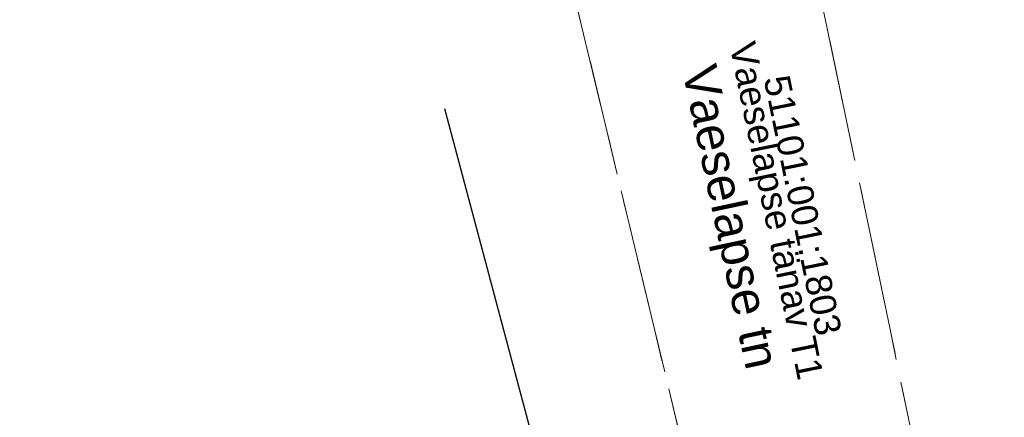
# Model space of a CAD drawing. Header units: metres. Extents: x 738076 to 738809, y 6589688 to 6590318.
# Tile 164 of 188: x 738434 to 738468, y 6590103 to 6590117. Entities that reach past the tile are written whole.
import ezdxf

# ---------------------------------------------------------------- set-up
doc = ezdxf.new("R2010")
doc.units = ezdxf.units.M
doc.linetypes.add('KATASTRIPIIR', pattern=[7, 4, -1, 1, -1])
doc.layers.add('_GE (2D)', color=7, linetype='Continuous', lineweight=5)
doc.layers.add('None', color=7, linetype='Continuous', lineweight=5)
for name, color, linetype, lineweight, true_color in [('GE-PIIR', 7, 'Continuous', 18, 0xcc6600), ('GE-TEE', 7, 'Continuous', 5, 0x888888), ('GE-TTRASS', 7, 'Continuous', 5, 0x888888)]:
    doc.layers.add(name, color=color, linetype=linetype, lineweight=lineweight, true_color=true_color)
doc.styles.add('Arial', font='Arial')
doc.linetypes.add('-T-', pattern='A,10,-0.8,-1.198494,["T",Arial,S=1.4,R=0,X=-1.198494,Y=-0.7],-1.001506,10,-3', length=26)

# ---------------------------------------------------------------- blocks, each defined once
blk = doc.blocks.new('GE')
at = {"layer": 'GE-PIIR', "linetype": 'KATASTRIPIIR', "flags": 128}
for points in [[(71.145, 147.755), (81.345, 101.825), (53.775, 95.425), (49.475, 116.075), (50.085, 118.705), (46.625, 132.955), (45.965, 136.905), (49.135, 137.715), (48.055, 142.255), (71.145, 147.755)], [(-5.625, 82.675), (-15.845, 127.025), (32.545, 138.565), (35.395, 139.245), (36.445, 134.865), (37.415, 130.825), (41.325, 114.565), (46.095, 94.675), (-5.625, 82.675)], [(45.755, 115.515), (49.475, 116.075), (53.775, 95.425), (46.095, 94.675), (41.325, 114.565), (45.755, 115.515)]]:
    blk.add_lwpolyline(points, dxfattribs=at)
at = {"layer": 'GE-TTRASS', "linetype": '-T-', "lineweight": 30}
blk.add_line((36.885, 110.565), (43.681, 85.116), dxfattribs=at)
at = {"layer": 'GE-PIIR', "char_height": 0.9, "rotation": 281.5393, "line_spacing_factor": 0.25, "style": 'Arial'}
for s, insert, attachment_point in [('Vaeselapse tänav T1', (48.746, 107.147), 2), ('51101:001:1803', (48.752, 107.148), 8)]:
    blk.add_mtext(s, dxfattribs=dict(at, insert=insert, attachment_point=attachment_point))
at = {"layer": 'GE-TEE', "insert": (46.568, 106.807), "char_height": 1.2, "attachment_point": 5, "rotation": 282.0493, "line_spacing_factor": 0.25, "style": 'Arial'}
blk.add_mtext('Vaeselapse tn', dxfattribs=at)
blk = doc.blocks.new('GE (2D)')
at = {"layer": 'None', "color": 7, "transparency": 33554687}
blk.add_blockref('GE', (-2154003.722, -6234741.731, 4.5), dxfattribs=at)

msp = doc.modelspace()

# ---------------------------------------------------------------- block references
at = {"layer": '_GE (2D)'}
msp.add_blockref('GE (2D)', (2892415.877, 12824744.766), dxfattribs=at)

doc.saveas('drawing.dxf')
